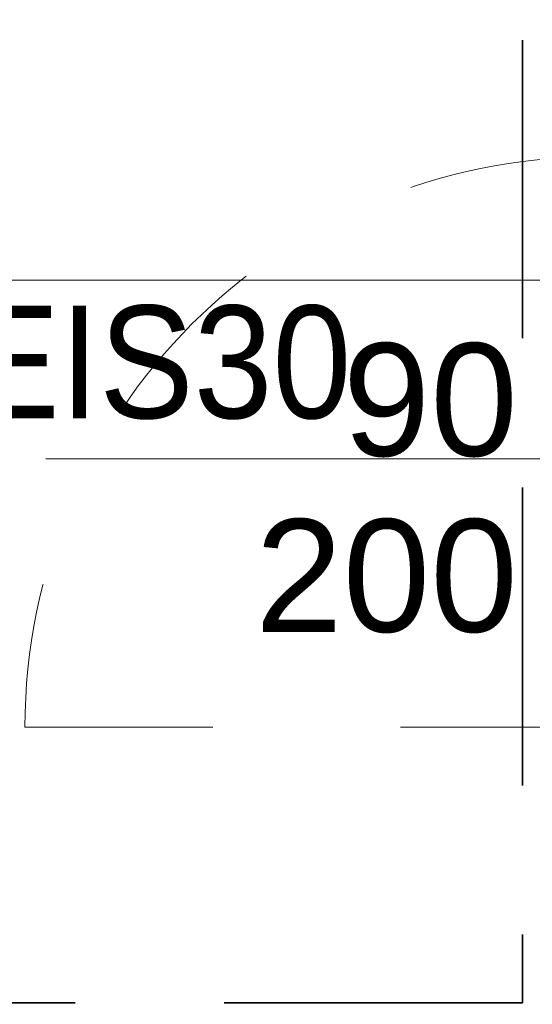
# Model space of a CAD drawing. Header units: centimetres. Extents: x -1434 to 23895, y -8842 to 3590.
# Tile 10 of 75: x -521 to -439, y 1389 to 1546. Entities that reach past the tile are written whole.
import ezdxf

# ---------------------------------------------------------------- set-up
doc = ezdxf.new("R2010")
doc.units = ezdxf.units.CM
doc.linetypes.add('Dash', pattern=[60, 30, -30])
doc.linetypes.add('Hidden', pattern=[71.4375, 47.625, -23.8125])
for name, color, linetype, lineweight in [('A-DETL', 90, 'Continuous', 9), ('A-DETL-THIN', 151, 'Continuous', 9), ('A-DOOR', 31, 'Continuous', 13), ('A-DOOR-HDLN', 31, 'Dash', 9), ('A-DOOR-IDEN', 31, 'Continuous', 13), ('G-ANNO-TEXT', 231, 'Continuous', 13)]:
    doc.layers.add(name, color=color, linetype=linetype, lineweight=lineweight)
doc.styles.add('Arial', font='arial.ttf', dxfattribs={"width": 0.9, "height": 18})
doc.styles.add('Arial_5', font='arial.ttf', dxfattribs={"height": 18})

# ---------------------------------------------------------------- blocks, each defined once
blk = doc.blocks.new('Schueco_FWS_ADS-70-HD_inw_Family-01 - FWS SI insert unit-2308021-parter wysoki __0_00_ - stan projektowany Klatka schodowa')
at = {"layer": 'A-DOOR-HDLN'}
blk.add_line((-46.25, 98.19), (-46.25, 7.1), dxfattribs=at)
blk.add_arc((-46.25, 7.1), 91.09, 0, 90, dxfattribs=at)
blk = doc.blocks.new('etykieta drzwi wymiar i kategoria - Aluprof Curtain Door - etykieta drzwi 1S dół-1350914-parter wysoki __0_00_ - stan projektowany Klatka schodowa')
at = {"layer": 'A-DOOR-IDEN'}
for q in [(0, 0.5984), (0, -0.5984)]:
    blk.add_line((0, 0), q, dxfattribs=at)

msp = doc.modelspace()

# ---------------------------------------------------------------- linework, layer by layer
at = {"layer": 'A-DETL', "linetype": 'Hidden', "lineweight": 35}
for p, q in [((-440.62, 1828.33), (-440.62, 1388.83)), ((-440.62, 1388.83), (-1194.62, 1388.83))]:
    msp.add_line(p, q, dxfattribs=at)
at = {"layer": 'A-DETL-THIN'}
msp.add_line((-1199.35, 1504.23), (-393.63, 1504.23), dxfattribs=at)
at = {"layer": 'G-ANNO-TEXT', "color": 50}
msp.add_arc((-725.58, 1297.26), 359.97, 308.7316, 29.3847, dxfattribs=at)

# ---------------------------------------------------------------- block references
at = {"layer": 'A-DOOR', "rotation": 90.0000000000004}
msp.add_blockref('Schueco_FWS_ADS-70-HD_inw_Family-01 - FWS SI insert unit-2308021-parter wysoki __0_00_ - stan projektowany Klatka schodowa', (-421.87, 1479.08), dxfattribs=at)
at = {"layer": 'A-DOOR-IDEN', "xscale": 99.99999999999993, "yscale": 99.99999999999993, "zscale": 99.99999999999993, "rotation": 270.0000000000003}
msp.add_blockref('etykieta drzwi wymiar i kategoria - Aluprof Curtain Door - etykieta drzwi 1S dół-1350914-parter wysoki __0_00_ - stan projektowany Klatka schodowa', (-456.9, 1475.71), dxfattribs=at)

# ---------------------------------------------------------------- texts
at = {"layer": 'A-DOOR-IDEN', "insert": (-441.34, 1470.98), "char_height": 18, "width": 41.7, "attachment_point": 6, "line_spacing_factor": 0.936439, "style": 'Arial_5'}
msp.add_mtext('\\pxqr,t7.05556,14.11111,21.16667,28.22222,35.27778,42.33333,49.38889,56.44444,63.5,70.55556,77.61111,84.66667,91.72222,98.77778,105.83333,112.88889,119.94444,127,134.05556,141.11111,148.16667,155.22222,162.27778,169.33333,176.38889,183.44444,190.5,197.55556,204.61111,211.66667,218.72222,225.77778;{90\\P200}', dxfattribs=at)
at = {"layer": 'G-ANNO-TEXT', "color": 1, "insert": (-529.58, 1500.18), "char_height": 18, "width": 61.3575, "attachment_point": 1, "line_spacing_factor": 0.936439, "style": 'Arial'}
msp.add_mtext('\\pxt6.35,12.7,19.05,25.4,31.75,38.1,44.45,50.8,57.15,63.5,69.85,76.2,82.55,88.9,95.25,101.6,107.95,114.3,120.65,127,133.35,139.7,146.05,152.4,158.75,165.1,171.45,177.8,184.15,190.5,196.85,203.2;{EIS30}', dxfattribs=at)

doc.saveas('drawing.dxf')
